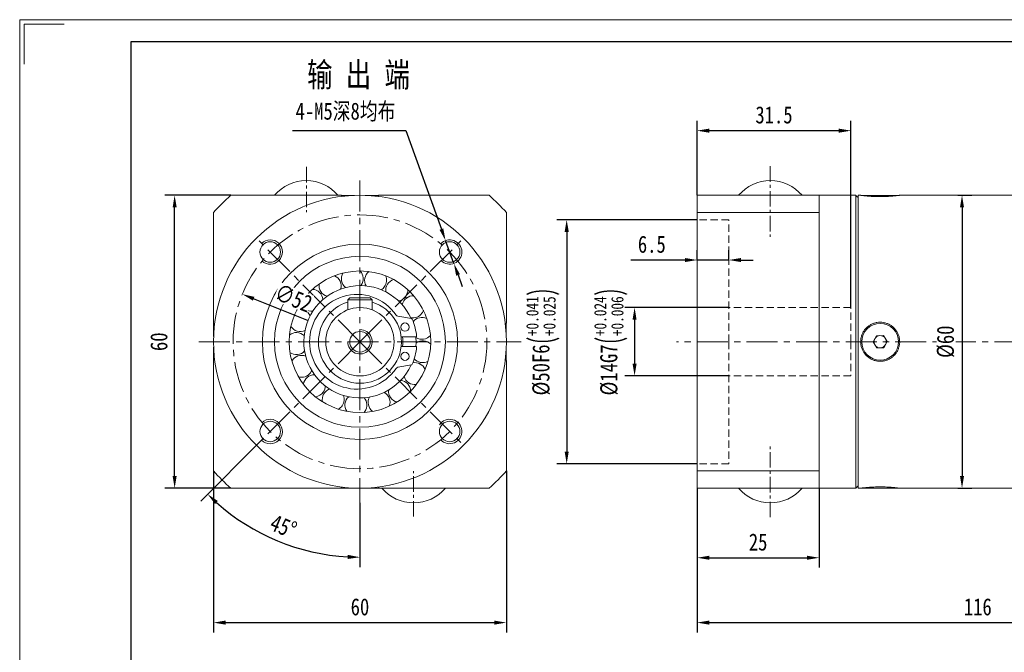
# Model space of a CAD drawing. Header units: millimetres. Extents: x 0 to 383, y 0 to 271.
# Tile 2 of 3: x 0 to 202, y 141 to 271. Entities that reach past the tile are written whole.
import ezdxf

# ---------------------------------------------------------------- set-up
doc = ezdxf.new("R2010")
doc.units = ezdxf.units.MM
doc.header["$PDSIZE"] = -1
doc.linetypes.add('CENTER', pattern=[10.16, 6.35, -1.27, 1.27, -1.27])
doc.linetypes.add('DASHED', pattern=[0.75, 0.5, -0.25])
doc.layers.get('0').update_dxf_attribs({"lineweight": 18})
doc.layers.get('Defpoints').update_dxf_attribs({"lineweight": 18})
for name, color, linetype, lineweight in [('1轮廓实线层', 7, 'Continuous', 18), ('3中心线层', 1, 'CENTER', 18), ('4虚线层', 6, 'DASHED', 18), ('7标注层', 4, 'Continuous', 18), ('SLD-0', 7, 'Continuous', 18)]:
    doc.layers.add(name, color=color, linetype=linetype, lineweight=lineweight)
doc.styles.add('PC_TEXTSTYLE', font='txt', dxfattribs={"width": 0.8})
doc.styles.add('TH_GBDIM', font='txt', dxfattribs={"width": 0.8})
doc.dimstyles.new('TH_GBDIM', dxfattribs={"dimtxt": 3.5, "dimasz": 2.5, "dimexe": 2, "dimexo": 0, "dimgap": 1.5, "dimtad": 1, "dimdec": 1, "dimdsep": 46, "dimtxsty": 'TH_GBDIM', "dimcen": 2.5, "dimdle": 5, "dimclrd": 4, "dimclre": 4, "dimclrt": 3, "dimadec": 0, "dimazin": 2, "dimtfac": 0.714286, "dimtdec": 1, "dimtmove": 0, "dimatfit": 3, "dimfxl": 1, "dimtolj": 1, "dimarcsym": 0})

# ---------------------------------------------------------------- blocks, each defined once
blk = doc.blocks.new('*D9')
at = {"layer": '7标注层', "color": 4, "lineweight": -2}
for p, q in [((138.78, 174.8), (138.78, 158.55)), ((163.78, 174.8), (163.78, 158.55)), ((141.28, 160.55), (161.28, 160.55))]:
    blk.add_line(p, q, dxfattribs=at)
at = {"layer": '7标注层', "color": 4}
for points in [[(141.28, 160.96), (141.28, 160.13), (138.78, 160.55)], [(161.28, 160.13), (161.28, 160.96), (163.78, 160.55)]]:
    blk.add_solid(points, dxfattribs=at)
at = {"layer": 'Defpoints', "color": 0}
for p in [(138.78, 174.8), (163.78, 174.8), (163.78, 160.55)]:
    blk.add_point(p, dxfattribs=at)
at = {"layer": '7标注层', "color": 3, "insert": (151.28, 163.74), "char_height": 3.5, "attachment_point": 5, "style": 'TH_GBDIM'}
blk.add_mtext('\\A1;25', dxfattribs=at)
blk = doc.blocks.new('*D10')
at = {"layer": '7标注层', "color": 4, "lineweight": -2}
for p, q in [((138.78, 174.8), (138.78, 145.26)), ((253.78, 173.11), (253.78, 145.26)), ((141.28, 147.26), (251.28, 147.26))]:
    blk.add_line(p, q, dxfattribs=at)
at = {"layer": '7标注层', "color": 4}
for points in [[(141.28, 147.68), (141.28, 146.84), (138.78, 147.26)], [(251.28, 146.84), (251.28, 147.68), (253.78, 147.26)]]:
    blk.add_solid(points, dxfattribs=at)
at = {"layer": 'Defpoints', "color": 0}
for p in [(138.78, 174.8), (253.78, 173.11), (253.78, 147.26)]:
    blk.add_point(p, dxfattribs=at)
at = {"layer": '7标注层', "color": 3, "insert": (196.28, 150.47), "char_height": 3.5, "attachment_point": 5, "style": 'TH_GBDIM'}
blk.add_mtext('\\A1;{116}{}{}', dxfattribs=at)
blk = doc.blocks.new('*D11')
at = {"layer": '7标注层', "color": 4, "lineweight": -2}
for p, q in [((145.28, 211.8), (123.97, 211.8)), ((125.97, 209.3), (125.97, 200.3)), ((145.28, 197.8), (123.97, 197.8))]:
    blk.add_line(p, q, dxfattribs=at)
at = {"layer": '7标注层', "color": 4}
for points in [[(126.38, 209.3), (125.55, 209.3), (125.97, 211.8)], [(125.55, 200.3), (126.38, 200.3), (125.97, 197.8)]]:
    blk.add_solid(points, dxfattribs=at)
at = {"layer": 'Defpoints', "color": 0}
for p in [(145.28, 211.8), (125.97, 197.8), (145.28, 197.8)]:
    blk.add_point(p, dxfattribs=at)
at = {"layer": '7标注层', "color": 3, "insert": (121.1, 204.8), "char_height": 3.5, "attachment_point": 5, "rotation": 90, "style": 'TH_GBDIM'}
blk.add_mtext('\\A1;{%%c14}{}{G7\\H0.7143x;{\\H2x;\\W0.5;(}\\S+0.024^ +0.006;{\\H2x;\\W0.5;)}}', dxfattribs=at)
blk = doc.blocks.new('*D12')
at = {"layer": '7标注层', "color": 4, "lineweight": -2}
for p, q in [((138.78, 229.8), (110.06, 229.8)), ((112.06, 227.3), (112.06, 182.3)), ((138.78, 179.8), (110.06, 179.8))]:
    blk.add_line(p, q, dxfattribs=at)
at = {"layer": '7标注层', "color": 4}
for points in [[(112.48, 227.3), (111.64, 227.3), (112.06, 229.8)], [(111.64, 182.3), (112.48, 182.3), (112.06, 179.8)]]:
    blk.add_solid(points, dxfattribs=at)
at = {"layer": 'Defpoints', "color": 0}
for p in [(138.78, 229.8), (112.06, 179.8), (138.78, 179.8)]:
    blk.add_point(p, dxfattribs=at)
at = {"layer": '7标注层', "color": 3, "insert": (107.19, 204.8), "char_height": 3.5, "attachment_point": 5, "rotation": 90, "style": 'TH_GBDIM'}
blk.add_mtext('\\A1;{%%c50}{}{F6\\H0.7143x;{\\H2x;\\W0.5;(}\\S+0.041^ +0.025;{\\H2x;\\W0.5;)}}', dxfattribs=at)
blk = doc.blocks.new('*D13')
at = {"layer": '7标注层', "color": 4, "lineweight": -2}
for p, q in [((138.78, 221.54), (138.78, 223.54)), ((145.28, 221.54), (145.28, 223.54)), ((136.28, 221.54), (125.21, 221.54)), ((145.28, 221.54), (138.78, 221.54)), ((147.78, 221.54), (150.28, 221.54))]:
    blk.add_line(p, q, dxfattribs=at)
at = {"layer": '7标注层', "color": 4}
for points in [[(136.28, 221.12), (136.28, 221.95), (138.78, 221.54)], [(147.78, 221.95), (147.78, 221.12), (145.28, 221.54)]]:
    blk.add_solid(points, dxfattribs=at)
at = {"layer": 'Defpoints', "color": 0}
for p in [(138.78, 221.54), (138.78, 221.54), (145.28, 221.54)]:
    blk.add_point(p, dxfattribs=at)
at = {"layer": '7标注层', "color": 3, "insert": (129.5, 224.75), "char_height": 3.5, "attachment_point": 5, "style": 'TH_GBDIM'}
blk.add_mtext('\\A1;6.5', dxfattribs=at)
blk = doc.blocks.new('*D20')
at = {"layer": '7标注层', "color": 4, "lineweight": -2}
for p, q in [((39.71, 178.34), (39.71, 145.26)), ((99.71, 178.34), (99.71, 145.26)), ((42.21, 147.26), (97.21, 147.26))]:
    blk.add_line(p, q, dxfattribs=at)
at = {"layer": '7标注层', "color": 4}
for points in [[(42.21, 147.68), (42.21, 146.84), (39.71, 147.26)], [(97.21, 146.84), (97.21, 147.68), (99.71, 147.26)]]:
    blk.add_solid(points, dxfattribs=at)
at = {"layer": 'Defpoints', "color": 0}
for p in [(39.71, 178.34), (99.71, 178.34), (99.71, 147.26)]:
    blk.add_point(p, dxfattribs=at)
at = {"layer": '7标注层', "color": 3, "insert": (69.71, 150.47), "char_height": 3.5, "attachment_point": 5, "style": 'TH_GBDIM'}
blk.add_mtext('\\A1;60', dxfattribs=at)
blk = doc.blocks.new('*D21')
at = {"layer": '7标注层', "color": 4, "lineweight": -2}
for p, q in [((43.25, 234.8), (29.74, 234.8)), ((31.74, 177.3), (31.74, 232.3)), ((43.25, 174.8), (29.74, 174.8))]:
    blk.add_line(p, q, dxfattribs=at)
at = {"layer": '7标注层', "color": 4}
for points in [[(32.16, 232.3), (31.33, 232.3), (31.74, 234.8)], [(31.33, 177.3), (32.16, 177.3), (31.74, 174.8)]]:
    blk.add_solid(points, dxfattribs=at)
at = {"layer": 'Defpoints', "color": 0}
for p in [(31.74, 234.8), (43.25, 234.8), (43.25, 174.8)]:
    blk.add_point(p, dxfattribs=at)
at = {"layer": '7标注层', "color": 3, "insert": (28.53, 204.8), "char_height": 3.5, "attachment_point": 5, "rotation": 90, "style": 'TH_GBDIM'}
blk.add_mtext('\\A1;60', dxfattribs=at)
blk = doc.blocks.new('*D22')
at = {"layer": '7标注层', "color": 4, "lineweight": -2}
for p, q in [((55.9, 248.04), (79.08, 248.04)), ((79.08, 248.04), (86.39, 227.88)), ((88.95, 220.83), (87.24, 225.53)), ((89.8, 218.48), (90.65, 216.13))]:
    blk.add_line(p, q, dxfattribs=at)
at = {"layer": '7标注层', "color": 4}
for points in [[(86, 227.74), (86.78, 228.02), (87.24, 225.53)], [(90.19, 218.62), (89.41, 218.34), (88.95, 220.83)]]:
    blk.add_solid(points, dxfattribs=at)
at = {"layer": 'Defpoints', "color": 0}
for p in [(87.24, 225.53), (88.95, 220.83)]:
    blk.add_point(p, dxfattribs=at)
at = {"layer": '7标注层', "color": 3, "insert": (66.74, 251.85), "char_height": 3.5, "attachment_point": 5, "style": 'TH_GBDIM'}
blk.add_mtext('\\A1;{4-M5深8均布}{}{}', dxfattribs=at)
blk = doc.blocks.new('*D23')
at = {"layer": '7标注层', "color": 4, "lineweight": -2}
for p, q in [((138.78, 234.8), (138.78, 250.04)), ((170.28, 211.8), (170.28, 250.04)), ((141.28, 248.04), (167.78, 248.04))]:
    blk.add_line(p, q, dxfattribs=at)
at = {"layer": '7标注层', "color": 4}
for points in [[(141.28, 248.46), (141.28, 247.62), (138.78, 248.04)], [(167.78, 247.62), (167.78, 248.46), (170.28, 248.04)]]:
    blk.add_solid(points, dxfattribs=at)
at = {"layer": 'Defpoints', "color": 0}
for p in [(170.28, 248.04), (138.78, 234.8), (170.28, 211.8)]:
    blk.add_point(p, dxfattribs=at)
at = {"layer": '7标注层', "color": 3, "insert": (154.53, 251.25), "char_height": 3.5, "attachment_point": 5, "style": 'TH_GBDIM'}
blk.add_mtext('\\A1;31.5', dxfattribs=at)
blk = doc.blocks.new('*D25')
at = {"layer": '7标注层', "color": 4, "lineweight": -2}
blk.add_line((59.17, 209.06), (47.92, 213.61), dxfattribs=at)
at = {"layer": '7标注层', "color": 4}
blk.add_solid([(48.08, 213.99), (47.77, 213.22), (45.61, 214.54)], dxfattribs=at)
at = {"layer": 'Defpoints', "color": 0}
for p in [(45.61, 214.54), (93.81, 195.05)]:
    blk.add_point(p, dxfattribs=at)
at = {"layer": '7标注层', "color": 3, "insert": (56.1, 213.74), "char_height": 3.5, "attachment_point": 5, "rotation": 337.9797, "style": 'TH_GBDIM'}
blk.add_mtext('\\A1;∅52', dxfattribs=at)
blk = doc.blocks.new('*D26')
at = {"color": 4, "lineweight": -2}
for p, q in [((49.05, 184.14), (37.08, 172.17)), ((69.71, 171.8), (69.71, 158.65))]:
    blk.add_line(p, q, dxfattribs=at)
blk.add_arc((69.71, 204.8), 44.15, 228.2451, 266.7549, dxfattribs=at)
at = {"color": 4}
for points in [[(40.6, 172.17), (40.02, 171.56), (38.49, 173.58)], [(67.2, 160.3), (67.22, 161.14), (69.71, 160.65)]]:
    blk.add_solid(points, dxfattribs=at)
at = {"layer": 'Defpoints', "color": 0}
for p in [(69.71, 237.8), (69.71, 204.8), (49.05, 184.14), (69.71, 171.8), (47.64, 166.56)]:
    blk.add_point(p, dxfattribs=at)
at = {"color": 3, "insert": (54.04, 166.96), "char_height": 3.5, "attachment_point": 5, "rotation": 337.5, "style": 'TH_GBDIM'}
blk.add_mtext('\\A1;45%%d', dxfattribs=at)
blk = doc.blocks.new('*D30')
at = {"layer": '7标注层', "color": 4, "lineweight": -2}
for p, q in [((192.18, 234.8), (195.05, 234.8)), ((193.05, 232.3), (193.05, 177.3)), ((192.18, 174.8), (195.05, 174.8))]:
    blk.add_line(p, q, dxfattribs=at)
at = {"layer": '7标注层', "color": 4}
for points in [[(193.46, 232.3), (192.63, 232.3), (193.05, 234.8)], [(192.63, 177.3), (193.46, 177.3), (193.05, 174.8)]]:
    blk.add_solid(points, dxfattribs=at)
at = {"layer": 'Defpoints', "color": 0}
for p in [(192.18, 234.8), (192.18, 174.8), (193.05, 174.8)]:
    blk.add_point(p, dxfattribs=at)
at = {"layer": '7标注层', "color": 3, "insert": (189.71, 204.8), "char_height": 3.5, "attachment_point": 5, "rotation": 90, "style": 'TH_GBDIM'}
blk.add_mtext('\\A1;{%%c60}{}{}', dxfattribs=at)

msp = doc.modelspace()

# ---------------------------------------------------------------- linework, layer by layer
at = {"color": 7, "linetype": 'Continuous', "lineweight": 15}
for p, q in [((58.728628, 237.795821), (58.690146, 237.795821)), ((153.798848, 237.79582), (153.760366, 237.79582)), ((65.944387, 234.775797), (68.614124, 234.775797)), ((70.804649, 234.775797), (73.474387, 234.775797)), ((138.779607, 231.253311), (138.779607, 234.795798)), ((163.779607, 234.795798), (138.779607, 234.795798)), ((163.779607, 234.795798), (163.779607, 231.253311)), ((171.279607, 204.795798), (171.279607, 234.795798)), ((171.779607, 234.795798), (171.779607, 174.795798)), ((172.514607, 234.775798), (174.498831, 234.775798)), ((174.498831, 234.775798), (180.044607, 234.775798)), ((138.779607, 178.338285), (138.779607, 231.253311)), ((138.779607, 231.253311), (163.779607, 231.253311)), ((163.779607, 204.795798), (163.779607, 231.253311)), ((66.200302, 218.829323), (66.158937, 218.8544)), ((71.506757, 219.149297), (71.477244, 219.187625)), ((61.367769, 216.614043), (61.320138, 216.622483)), ((69.902746, 216.294172), (69.980152, 216.396573)), ((76.570466, 217.530753), (76.556792, 217.577153)), ((57.661817, 212.802642), (57.614353, 212.793308)), ((67.209387, 213.395798), (67.609387, 213.795797)), ((72.209387, 213.395798), (67.209387, 213.395798)), ((67.209387, 211.334146), (67.209387, 213.395798)), ((67.609387, 213.795797), (71.809387, 213.795797)), ((72.209387, 213.395798), (71.809387, 213.795797)), ((72.209387, 211.334146), (72.209387, 213.395798)), ((80.253105, 209.53849), (77.440262, 210.03447)), ((39.729387, 205.89106), (39.729387, 208.560798)), ((55.582956, 207.909874), (55.54207, 207.884024)), ((83.359269, 209.584764), (83.380423, 209.628267)), ((99.689387, 208.560798), (99.689387, 205.89106)), ((78.150358, 205.795798), (81.316389, 205.795798)), ((174.836922, 204.751166), (175.519612, 206.022884)), ((175.519612, 206.022884), (176.962298, 206.067516)), ((176.962298, 206.067516), (177.722293, 204.84043)), ((81.316389, 203.795798), (78.150358, 203.795798)), ((84.167497, 204.330469), (84.202938, 204.363393)), ((163.779607, 178.338285), (163.779607, 204.795798)), ((171.279607, 174.795798), (171.279607, 204.795798)), ((175.596917, 203.52408), (174.836922, 204.751166)), ((177.722293, 204.84043), (177.039602, 203.568711)), ((39.729387, 201.030798), (39.729387, 203.700535)), ((55.411949, 202.596532), (55.383162, 202.557657)), ((99.689387, 203.700535), (99.689387, 201.030798)), ((177.039602, 203.568711), (175.596917, 203.52408)), ((77.440262, 199.557125), (80.253105, 200.053106)), ((81.952788, 200.278982), (82.056658, 200.571178)), ((57.17189, 197.580213), (57.159089, 197.533565)), ((80.08057, 194.71155), (80.128941, 194.712004)), ((60.625088, 193.5384), (60.630004, 193.490276)), ((75.737377, 191.646013), (75.782645, 191.628963)), ((65.305172, 191.016959), (65.32714, 190.973862)), ((70.548153, 190.320078), (70.706318, 190.517671)), ((70.580069, 190.356427), (70.616122, 190.324176)), ((138.779607, 174.795798), (138.779607, 178.338285)), ((163.779607, 178.338285), (138.779607, 178.338285)), ((163.779607, 178.338285), (163.779607, 174.795798)), ((68.614124, 174.815799), (65.944387, 174.815799)), ((73.474387, 174.815799), (70.804649, 174.815799)), ((138.779607, 174.795798), (163.779607, 174.795798)), ((180.044607, 174.815798), (172.514607, 174.815798)), ((80.690146, 171.795775), (80.728628, 171.795775)), ((153.798848, 171.795776), (153.760366, 171.795776))]:
    msp.add_line(p, q, dxfattribs=at)
at = {"color": 7, "linetype": 'Continuous', "lineweight": 15, "flags": 128}
for points in [[(79.210028, 213.742324), (79.183646, 213.770257), (78.994763, 213.965547)], [(81.165826, 203.795798), (81.20873, 204.672802), (81.165826, 205.795798)], [(79.077363, 198.125638), (79.704108, 199.107603), (80.180036, 200.040222)]]:
    msp.add_lwpolyline(points, dxfattribs=at)
at = {"color": 7, "linetype": 'Continuous', "lineweight": 15}
for centre, radius in [((69.709387, 204.795798), 30), ((51.324611, 223.180574), 2.1), ((69.709387, 204.795798), 20), ((88.094163, 223.180574), 2.1), ((69.709387, 204.795798), 17.5), ((69.709387, 204.795798), 14.5), ((69.709387, 204.795798), 7), ((78.933811, 207.795798), 0.85), ((176.279607, 204.795798), 3.765), ((69.709387, 204.795798), 2.1), ((78.933811, 201.795798), 0.85), ((51.324611, 186.411021), 2.1), ((88.094163, 186.411021), 2.1)]:
    msp.add_circle(centre, radius, dxfattribs=at)
for centre, radius, start, end in [((58.690146, 229.29582), 8.5, 90, 139.67997746), ((58.728628, 229.29582), 8.5, 40.32002254, 90), ((153.760366, 229.29582), 8.5, 90, 139.67997746), ((153.798848, 229.29582), 8.5, 40.32002254, 90), ((69.709387, 204.795798), 40, 131.40962211, 138.59037789), ((69.709387, 204.795798), 40, 41.40962211, 48.59037789), ((63.590657, 216.265809), 2.25, 342.45570546, 66.29111787), ((68.147287, 217.701604), 2.25, 148.68820116, 232.52361357), ((68.147287, 217.701604), 2.25, 324.54848304, 45.11464728), ((72.914887, 217.3944), 2.25, 127.51173057, 211.34714298), ((72.914887, 217.3944), 2.25, 324.54848304, 23.93817669), ((69.709387, 204.795798), 11.5, 24.42667415, 324.54848304), ((63.590657, 216.265809), 2.25, 169.86467175, 253.70008416), ((72.914887, 217.3944), 2.25, 300.10276428, 324.54848304), ((77.249567, 215.385684), 2.25, 106.33525998, 190.1706724), ((69.089387, 204.795798), 9.7, 34.1852337, 325.8147663), ((59.860396, 213.280924), 2.25, 3.63217604, 87.46758845), ((77.249567, 215.385684), 2.25, 278.92629369, 324.54848304), ((80.565904, 211.946745), 2.25, 85.1587894, 168.99420181), ((77.249567, 215.385684), 2.25, 324.54848304, 2.7617061), ((59.860396, 213.280924), 2.25, 191.04114234, 274.87655475), ((69.709387, 204.795798), 8.5, 107.10463518, 180), ((69.709387, 204.795798), 8.5, 180, 72.89536482), ((57.460295, 209.150076), 2.25, 24.80864663, 108.64405904), ((77.527086, 210.526874), 0.5, 214.1852337, 260), ((80.565904, 211.946745), 2.25, 257.7498231, 324.54848304), ((82.416007, 207.542031), 2.25, 63.98231881, 143.14436183), ((80.565904, 211.946745), 2.25, 324.54848304, 341.58523551), ((57.460295, 209.150076), 2.25, 212.21761293, 296.05302534), ((80.218375, 209.341528), 0.2, 23.39120673, 80), ((69.709387, 204.795798), 11.65, 4.92415217, 23.39120673), ((56.714502, 204.431159), 2.25, 45.98511722, 129.82052963), ((69.709387, 204.795798), 8.8, 353.47502116, 6.52497884), ((82.416007, 207.542031), 2.25, 236.57335251, 320.40876493), ((176.279607, 204.795798), 1.25, 91.77197728, 151.77197728), ((176.279607, 204.795798), 1.25, 31.77197728, 91.77197728), ((69.709387, 204.795798), 11.65, 336.60879327, 355.07584783), ((82.550012, 202.766424), 2.25, 42.80584822, 126.64126063), ((176.279607, 204.795798), 1.25, 151.77197728, 211.77197728), ((176.279607, 204.795798), 1.25, 211.77197728, 271.77197728), ((176.279607, 204.795798), 1.25, 271.77197728, 331.77197728), ((176.279607, 204.795798), 1.25, 331.77197728, 31.77197728), ((56.714502, 204.431159), 2.25, 233.39408351, 317.22949592), ((57.72374, 199.761489), 2.25, 67.16158781, 150.99700022), ((80.218375, 200.250067), 0.2, 280, 336.60879327), ((80.949818, 198.264894), 2.25, 21.62937763, 100.79142066), ((82.550012, 202.766424), 2.25, 220.07025131, 299.23229434), ((57.72374, 199.761489), 2.25, 254.5705541, 324.54848304), ((60.351706, 195.771729), 2.25, 88.3380584, 172.17347081), ((57.72374, 199.761489), 2.25, 324.54848304, 338.40596651), ((77.527086, 199.064722), 0.5, 100, 145.8147663), ((80.949818, 198.264894), 2.25, 194.22041134, 278.05582375), ((60.351706, 195.771729), 2.25, 324.54848304, 359.5824371), ((77.831543, 194.645399), 2.25, 0.45290704, 84.28831945), ((60.351706, 195.771729), 2.25, 275.74702469, 324.54848304), ((64.243479, 193.00072), 2.25, 109.51452899, 193.3499414), ((64.243479, 193.00072), 2.25, 324.54848304, 20.75890769), ((73.616325, 192.396772), 2.25, 339.27643645, 63.11184887), ((77.831543, 194.645399), 2.25, 173.04394075, 256.87935316), ((64.243479, 193.00072), 2.25, 296.92349528, 324.54848304), ((68.873453, 191.822702), 2.25, 130.69099957, 214.52641198), ((68.873453, 191.822702), 2.25, 324.54848304, 41.93537828), ((73.616325, 192.396772), 2.25, 151.86747016, 235.70288257), ((69.709387, 204.795798), 40, 221.40962211, 228.59037789), ((69.709387, 204.795798), 40, 311.40962211, 318.59037789), ((80.690146, 180.295776), 8.5, 220.32002254, 270), ((80.728628, 180.295776), 8.5, 270, 319.67997746), ((153.760366, 180.295776), 8.5, 220.32002254, 270), ((153.798848, 180.295776), 8.5, 270, 319.67997746)]:
    msp.add_arc(centre, radius, start, end, dxfattribs=at)
at = {"color": 4}
for centre, start, end in [((51.324611, 223.180574), 227.75566705, 135), ((88.094163, 223.180574), 225, 137.75566705), ((69.709387, 204.795798), 179.99374803, 90), ((51.324611, 186.411021), 225, 132.24433295), ((88.094163, 186.411021), 222.24433295, 146.80016582), ((88.094163, 186.411021), 162.10019028, 162.64724337)]:
    msp.add_arc(centre, 2.5, start, end, dxfattribs=at)
at = {"color": 7, "linetype": 'Continuous', "lineweight": 15}
for points, knots in [([(43.251874, 234.795798), (44.61804, 234.795798), (47.352679, 234.795798), (51.570765, 234.795798), (55.896172, 234.795798), (59.875286, 234.795798), (63.234336, 234.795798), (65.110574, 234.795798), (65.944387, 234.795798)], [0, 0, 0, 0, 0.1888209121, 0.377960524, 0.5703412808, 0.7626493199, 0.8945196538, 1, 1, 1, 1]), ([(73.535677, 234.795798), (73.635638, 234.795798), (74.844376, 234.795798), (77.14197, 234.795798), (80.44787, 234.795798), (83.742786, 234.795798), (87.024845, 234.795798), (91.194704, 234.795798), (94.205947, 234.795798), (96.166899, 234.795798)], [0, 0, 0, 0, 0.0126427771, 0.1528771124, 0.2929698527, 0.4381709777, 0.5834961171, 0.7287683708, 1, 1, 1, 1]), ([(172.279607, 234.795798), (172.290186, 234.794378), (172.311653, 234.791497), (172.484278, 234.768924), (172.757149, 234.735309), (173.128299, 234.693506), (173.591887, 234.647781), (174.128692, 234.60381), (174.732833, 234.565949), (175.375504, 234.539228), (176.048961, 234.526272), (176.720162, 234.528681), (177.383303, 234.546077), (178.00858, 234.576116), (178.591162, 234.615971), (179.105876, 234.660699), (179.546252, 234.705987), (179.89276, 234.746209), (180.135191, 234.776682), (180.266513, 234.794046), (180.267478, 234.794181), (180.267863, 234.794236)], [0, 0, 0, 0, 0.0526052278, 0.1067442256, 0.1593471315, 0.2134598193, 0.2663509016, 0.320763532, 0.3738438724, 0.4284809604, 0.481242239, 0.5355537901, 0.5879849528, 0.6419281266, 0.6945328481, 0.7486397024, 0.8016497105, 0.8561948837, 0.9092129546, 0.9637913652, 1, 1, 1, 1]), ([(39.709387, 208.622088), (39.709387, 209.372138), (39.709387, 211.133109), (39.709387, 214.427327), (39.709387, 218.472435), (39.709387, 222.887298), (39.709387, 227.149954), (39.709387, 229.884616), (39.709387, 231.253311)], [0, 0, 0, 0, 0.09511296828, 0.22330673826, 0.42213994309, 0.62105631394, 0.81033917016, 1, 1, 1, 1]), ([(99.709388, 231.253311), (99.709388, 229.887145), (99.709388, 227.152507), (99.709388, 222.934418), (99.709388, 218.609021), (99.709388, 214.629871), (99.709388, 211.289294), (99.709388, 209.431681), (99.709388, 208.616471)], [0, 0, 0, 0, 0.1892659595, 0.37885137, 0.5716856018, 0.7644469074, 0.8966280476, 1, 1, 1, 1]), ([(172.279607, 204.795798), (172.290707, 204.572035), (172.312908, 204.124504), (172.486054, 203.472059), (172.759383, 202.858064), (173.131927, 202.296674), (173.594841, 201.806181), (174.13391, 201.397021), (174.736249, 201.085682), (175.381743, 200.877918), (176.052348, 200.784098), (176.726561, 200.801513), (177.386211, 200.933301), (178.014411, 201.170399), (178.593371, 201.510891), (179.110598, 201.942738), (179.547724, 202.457904), (179.895235, 203.039853), (180.137955, 203.67338), (180.272733, 204.337112), (180.29179, 205.012578), (180.200418, 205.679406), (179.99727, 206.319728), (179.692536, 206.918352), (179.289899, 207.457185), (178.802577, 207.924655), (178.241052, 208.302863), (177.623721, 208.583877), (176.967466, 208.754712), (176.294157, 208.815074), (175.622278, 208.759613), (174.970609, 208.595753), (174.35686, 208.323769), (173.794654, 207.954743), (173.302543, 207.494327), (172.890395, 206.957217), (172.578189, 206.356284), (172.334102, 205.63444), (172.299507, 205.10204), (172.279607, 204.795798)], [0, 0, 0, 0, 0.026686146, 0.0533729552, 0.080051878, 0.1067317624, 0.133558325, 0.160384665, 0.1873150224, 0.2142442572, 0.2410129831, 0.2677814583, 0.2943750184, 0.3209695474, 0.347647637, 0.3743263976, 0.4012160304, 0.4281049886, 0.4550050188, 0.4819040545, 0.5085984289, 0.5352930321, 0.5618868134, 0.5884816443, 0.6152320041, 0.6419826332, 0.6689078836, 0.6958321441, 0.7226772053, 0.7495215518, 0.77615299, 0.8027850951, 0.8294042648, 0.8560244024, 0.8828498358, 0.9096750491, 0.9366054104, 0.9635346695, 1, 1, 1, 1]), ([(39.709387, 178.338284), (39.709387, 180.299457), (39.709387, 183.785921), (39.709387, 188.948178), (39.709387, 193.260915), (39.709387, 197.145063), (39.709387, 199.571213), (39.709387, 200.873826), (39.709387, 201.030798)], [0, 0, 0, 0, 0.2705494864, 0.4809678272, 0.6912971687, 0.8356712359, 0.9801975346, 1, 1, 1, 1]), ([(99.709388, 200.969507), (99.709388, 200.869546), (99.709388, 199.660808), (99.709388, 197.363215), (99.709388, 194.057315), (99.709388, 190.762398), (99.709388, 187.480339), (99.709388, 183.31048), (99.709388, 180.299237), (99.709388, 178.338284)], [0, 0, 0, 0, 0.0126427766, 0.1528771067, 0.2929698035, 0.4381709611, 0.5834961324, 0.7287683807, 1, 1, 1, 1]), ([(65.883096, 174.795797), (65.133047, 174.795797), (63.372075, 174.795797), (60.077857, 174.795797), (56.032749, 174.795797), (51.617887, 174.795797), (47.355232, 174.795797), (44.620569, 174.795797), (43.251874, 174.795797)], [0, 0, 0, 0, 0.0951129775, 0.2233067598, 0.4221399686, 0.6210563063, 0.8103391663, 1, 1, 1, 1]), ([(96.166899, 174.795797), (94.205727, 174.795797), (90.719265, 174.795797), (85.557002, 174.795797), (81.244285, 174.795797), (77.360085, 174.795797), (74.952466, 174.795797), (73.668463, 174.795797), (73.53006, 174.795797)], [0, 0, 0, 0, 0.271184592, 0.4820968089, 0.6929198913, 0.8376328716, 0.9824984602, 1, 1, 1, 1]), ([(180.267863, 174.79736), (180.271184, 174.796918), (180.285465, 174.795019), (180.196503, 174.806886), (180.000557, 174.832057), (179.69517, 174.86881), (179.29272, 174.912458), (178.807265, 174.957946), (178.244363, 175.000762), (177.629698, 175.035312), (176.970924, 175.058125), (176.300599, 175.066216), (175.625384, 175.058936), (174.976699, 175.037384), (174.359319, 175.003655), (173.799843, 174.961979), (173.304171, 174.916293), (172.894165, 174.872251), (172.578801, 174.834621), (172.334602, 174.803232), (172.299611, 174.798502), (172.279607, 174.795798)], [0, 0, 0, 0, 0.016411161, 0.070570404, 0.1230080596, 0.1769497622, 0.2296967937, 0.2839537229, 0.3370307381, 0.3916549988, 0.4445663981, 0.499036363, 0.5515386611, 0.60556583, 0.6580562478, 0.7120464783, 0.7649374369, 0.8193498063, 0.8724323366, 0.9270714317, 1, 1, 1, 1])]:
    msp.add_open_spline(points, degree=3, knots=knots, dxfattribs=at)
for points in [[(65.944387, 234.775797), (65.944387, 234.558607)], [(73.474387, 234.558607), (73.474387, 234.775797)], [(171.279607, 234.795798), (163.779607, 234.795798)], [(171.779607, 234.295798), (171.279607, 234.795798)], [(172.279607, 234.795798), (171.779607, 234.795798)], [(206.279607, 234.795798), (180.267863, 234.795798)], [(39.946578, 208.560798), (39.729387, 208.560798)], [(99.689387, 208.560798), (99.472195, 208.560798)], [(39.729387, 201.030798), (39.946578, 201.030798)], [(99.472195, 201.030798), (99.689387, 201.030798)], [(65.944387, 175.032989), (65.944387, 174.815799)], [(73.474387, 174.815799), (73.474387, 175.032989)], [(163.779607, 174.795798), (171.279607, 174.795798)], [(171.279607, 174.795798), (171.779607, 175.295798)], [(171.779607, 174.795798), (172.279607, 174.795798)], [(180.267863, 174.795798), (206.279607, 174.795798)]]:
    msp.add_open_spline(points, degree=1, dxfattribs=at)
at = {"layer": '3中心线层', "ltscale": 0.5}
for p, q in [((58.728628, 240.613425), (58.728628, 231.332087)), ((153.760367, 240.739114), (153.760367, 226.270781)), ((153.760367, 168.852481), (153.760367, 183.320815)), ((80.690146, 168.978171), (80.690146, 178.259509))]:
    msp.add_line(p, q, dxfattribs=at)
at = {"layer": '3中心线层'}
for p, q in [((69.709387, 237.795798), (69.709387, 171.795798)), ((69.709387, 204.795798), (49.053139, 225.452046)), ((69.709387, 204.795798), (90.365635, 225.452046)), ((36.709387, 204.795798), (102.709387, 204.795798)), ((69.709387, 204.795798), (49.053139, 184.13955)), ((69.709387, 204.795798), (90.365635, 184.13955)), ((256.854746, 204.795798), (134.542729, 204.795798))]:
    msp.add_line(p, q, dxfattribs=at)
msp.add_circle((69.709387, 204.795798), 26, dxfattribs=at)
at = {"layer": '4虚线层', "lineweight": 15, "ltscale": 3}
for p, q in [((145.279607, 229.795798), (138.779607, 229.795798)), ((145.279607, 204.795798), (145.279607, 229.795798)), ((170.279607, 211.795798), (145.279607, 211.795798)), ((170.279607, 204.795798), (170.279607, 211.795798)), ((145.279607, 204.795798), (145.279607, 179.795798)), ((170.279607, 204.795798), (170.279607, 197.795798)), ((170.279607, 197.795798), (145.279607, 197.795798)), ((145.279607, 179.795798), (138.779607, 179.795798))]:
    msp.add_line(p, q, dxfattribs=at)
at = {"layer": 'SLD-0', "color": 3}
msp.add_lwpolyline([(0, 0), (382.910393, 0), (382.910393, 270.772349), (0, 270.772349)], close=True, dxfattribs=at)
msp.add_lwpolyline([(0.911691, 261.655435), (0.911691, 269.860658), (9.116914, 269.860658)], dxfattribs=at)
at = {"layer": 'SLD-0', "color": 3, "lineweight": 25}
msp.add_lwpolyline([(22.792285, 4.558457), (378.351936, 4.558457), (378.351936, 266.213892), (22.792285, 266.213892)], close=True, dxfattribs=at)

# ---------------------------------------------------------------- texts
at = {"color": 3, "insert": (58.885683, 262.011656), "char_height": 5, "width": 40.22194068, "attachment_point": 1, "style": 'PC_TEXTSTYLE'}
msp.add_mtext('输 出 端', dxfattribs=at)

# ---------------------------------------------------------------- dimensions: what is measured, and where the dimension line sits
at = {"layer": '7标注层'}
dim = msp.add_diameter_dim_2p(p1=(88.946639, 220.830407), p2=(87.241688, 225.530741), text='{4-M5深8均布}{}{}', dimstyle='TH_GBDIM', override={"dimgap": 1.5, "dimtad": 1, "dimtih": 0, "dimtoh": 1, "dimdec": 0, "dimlfac": 1, "dimse1": 0, "dimse2": 0, "dimsd1": 0, "dimsd2": 0, "dimtix": 0, "dimtofl": 1, "dimatfit": 3}, dxfattribs=at)
dim.commit()
dim.dimension.update_dxf_attribs({"geometry": '*D22', "text_midpoint": (66.736736, 248.039869), "dimtype": 163})
dim = msp.add_linear_dim(base=(170.279607, 248.039869), p1=(138.779607, 234.795798), p2=(170.279607, 211.795798), dimstyle='TH_GBDIM', override={"dimexo": 0, "dimgap": 1.5, "dimtad": 1, "dimjust": 0, "dimdec": 5, "dimlfac": 1, "dimse1": 0, "dimse2": 0, "dimsd1": 0, "dimsd2": 0}, dxfattribs=at)
dim.commit()
dim.dimension.update_dxf_attribs({"geometry": '*D23', "text_midpoint": (154.529607, 248.039869), "dimtype": 160})
dim = msp.add_linear_dim(base=(31.743233, 234.795798), p1=(43.251874, 174.795797), p2=(43.251874, 234.795798), angle=90, dimstyle='TH_GBDIM', override={"dimexo": 0, "dimgap": 1.5, "dimtad": 1, "dimjust": 0, "dimdec": 5, "dimlfac": 1, "dimse1": 0, "dimse2": 0, "dimsd1": 0, "dimsd2": 0}, dxfattribs=at)
dim.commit()
dim.dimension.update_dxf_attribs({"geometry": '*D21', "text_midpoint": (31.743233, 204.795798), "dimtype": 160})
dim = msp.add_linear_dim(base=(112.059456, 179.795798), p1=(138.779607, 229.795798), p2=(138.779607, 179.795798), angle=90, text='{%%c<>}{}{F6\\H0.7143x;{\\H2x;\\W0.5;(}\\S+0.041^ +0.025;{\\H2x;\\W0.5;)}}', dimstyle='TH_GBDIM', override={"dimexo": 0, "dimgap": 1.5, "dimtad": 1, "dimjust": 0, "dimdec": 5, "dimlfac": 1, "dimse1": 0, "dimse2": 0, "dimsd1": 0, "dimsd2": 0}, dxfattribs=at)
dim.commit()
dim.dimension.update_dxf_attribs({"geometry": '*D12', "text_midpoint": (107.194631, 204.795798)})
dim = msp.add_linear_dim(base=(125.966107, 197.795798), p1=(145.279607, 211.795798), p2=(145.279607, 197.795798), angle=90, text='{%%c<>}{}{G7\\H0.7143x;{\\H2x;\\W0.5;(}\\S+0.024^ +0.006;{\\H2x;\\W0.5;)}}', dimstyle='TH_GBDIM', override={"dimdec": 5}, dxfattribs=at)
dim.commit()
dim.dimension.update_dxf_attribs({"geometry": '*D11', "text_midpoint": (125.966107, 204.795798), "dimtype": 160})
for base, p1, p2, picture, middle in [((138.779607, 221.535145), (145.279607, 221.535145), (138.779607, 221.535145), '*D13', (129.49525, 224.746039)), ((99.709388, 147.258799), (39.709387, 178.338285), (99.709388, 178.338284), '*D20', (69.709387, 150.469693)), ((163.779609, 160.546129), (138.779607, 174.795797), (163.779609, 174.795797), '*D9', (151.279608, 163.73747))]:
    dim = msp.add_linear_dim(base=base, p1=p1, p2=p2, dimstyle='TH_GBDIM', override={"dimexo": 0, "dimgap": 1.5, "dimtad": 1, "dimjust": 0, "dimdec": 5, "dimlfac": 1, "dimse1": 0, "dimse2": 0, "dimsd1": 0, "dimsd2": 0}, dxfattribs=at)
    dim.commit()
    dim.dimension.update_dxf_attribs({"geometry": picture, "text_midpoint": middle})
dim = msp.add_linear_dim(base=(253.779607, 147.258799), p1=(138.779607, 174.795797), p2=(253.779607, 173.112538), text='{116}{}{}', dimstyle='TH_GBDIM', override={"dimexo": 0, "dimgap": 1.5, "dimtad": 1, "dimjust": 0, "dimdec": 5, "dimlfac": 1, "dimse1": 0, "dimse2": 0, "dimsd1": 0, "dimsd2": 0}, dxfattribs=at)
dim.commit()
dim.dimension.update_dxf_attribs({"geometry": '*D10', "text_midpoint": (196.279607, 150.469693)})

# ---------------------------------------------------------------- next in the draw order: wipeouts: each hides what was drawn before it
for points in [[(51.933897, 213.387186), (53.396144, 217.002685), (60.318125, 214.20317), (58.855878, 210.58767)], [(191.748005, 200.862464), (187.848005, 200.862464), (187.848005, 208.729131), (191.748005, 208.729131)]]:
    msp.add_wipeout(points).dxf.layer = '1轮廓实线层'

# ---------------------------------------------------------------- next in the draw order: dimensions: what is measured, and where the dimension line sits
dim = msp.add_angular_dim_2l(base=(47.636463, 166.564371), line1=((69.709387, 237.795798), (69.709387, 171.795798)), line2=((69.709387, 204.795798), (49.053139, 184.13955)), dimstyle='TH_GBDIM')
dim.commit()
dim.dimension.update_dxf_attribs({"geometry": '*D26', "text_midpoint": (54.036775, 166.958766)})
dim = msp.add_linear_dim(base=(193.048005, 174.795797), p1=(192.17974, 234.795798), p2=(192.17974, 174.795797), angle=90, text='{%%c<>}{}{}', dimstyle='TH_GBDIM', override={"dimexo": 0, "dimgap": 1.5, "dimtad": 1, "dimjust": 0, "dimdec": 5, "dimlfac": 1, "dimse1": 0, "dimse2": 0, "dimsd1": 0, "dimsd2": 0}, dxfattribs=at)
dim.commit()
dim.dimension.update_dxf_attribs({"geometry": '*D30', "text_midpoint": (189.709323, 204.795798)})
dim = msp.add_diameter_dim_2p(p1=(93.812714, 195.047485), p2=(45.60606, 214.544111), dimstyle='TH_GBDIM', override={"dimgap": 1.5, "dimtad": 1, "dimtih": 0, "dimtoh": 0, "dimdec": 5, "dimlfac": 1, "dimse1": 0, "dimse2": 0, "dimsd1": 0, "dimsd2": 0, "dimtix": 0}, dxfattribs=at)
dim.commit()
dim.dimension.update_dxf_attribs({"geometry": '*D25', "text_midpoint": (54.907472, 210.782262), "dimtype": 163})

doc.saveas('drawing.dxf')
